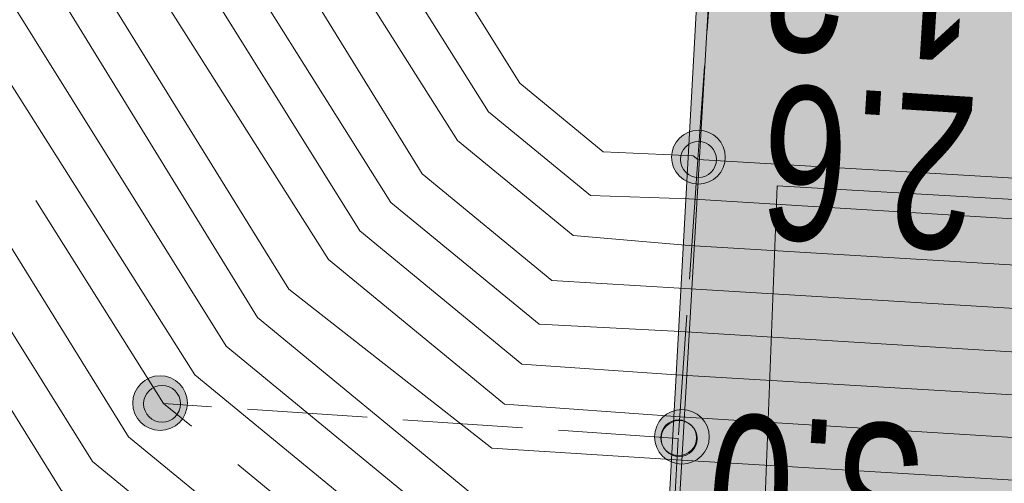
# Model space of a CAD drawing. Header units: metres. Extents: x -740 to 758, y -633 to 854.
# Tile 228 of 256: x -391.4 to -387.98, y 268.32 to 269.93. Entities that reach past the tile are written whole.
import ezdxf

# ---------------------------------------------------------------- set-up
doc = ezdxf.new("R2010")
doc.units = ezdxf.units.M
doc.header["$MEASUREMENT"] = 0
doc.linetypes.add('416_125', pattern=[0.5408, 0.416, -0.1248])
doc.linetypes.add('832_208', pattern=[1.04, 0.832, -0.208])
for name, color, linetype in [('Grundkarte.LOVION', 7, 'Continuous'), ('Strom.LOVION', 7, 'Continuous'), ('StromBemass.LOVION', 7, 'Continuous')]:
    doc.layers.add(name, color=color, linetype=linetype)
doc.styles.add('ERSTELLTER_STIL_1', font='arial.ttf')

msp = doc.modelspace()

# ---------------------------------------------------------------- hatches: boundary and pattern name
at = {"layer": 'Grundkarte.LOVION', "linetype": 'Continuous', "lineweight": 18}
msp.add_hatch(color=254, dxfattribs=at).paths.add_polyline_path([(-388.9725, 271.4018), (-389.2713, 265.9934), (-387.0762, 265.9125), (-387.0855, 265.7047), (-375.9817, 265.1943), (-375.961, 265.285), (-374.922, 265.2388), (-373.7598, 266.6529), (-373.5257, 270.6067)])
at = {"layer": 'StromBemass.LOVION', "linetype": 'Continuous', "lineweight": 13}
for points in [[(-388.9728, 269.3931), (-388.9659, 269.4026), (-388.9603, 269.4129), (-388.956, 269.4238), (-388.9531, 269.4351), (-388.9517, 269.4468), (-388.9517, 269.4585), (-388.9533, 269.4701), (-388.9562, 269.4814), (-388.9606, 269.4923), (-388.9662, 269.5026), (-388.9731, 269.512), (-388.9812, 269.5205), (-388.9903, 269.528), (-389.0002, 269.5342), (-389.0108, 269.5392), (-389.0219, 269.5428), (-389.0335, 269.5449), (-389.0451, 269.5456), (-389.0568, 269.5448), (-389.0683, 269.5426), (-389.0795, 269.539), (-389.0901, 269.5339), (-389.0999, 269.5276), (-389.1089, 269.5201), (-389.1169, 269.5116), (-389.1238, 269.5021), (-389.1294, 269.4918), (-389.1337, 269.4809), (-389.1366, 269.4695), (-389.138, 269.4579), (-389.1379, 269.4462), (-389.1364, 269.4345), (-389.1335, 269.4232), (-389.1291, 269.4123), (-389.1235, 269.4021), (-389.1165, 269.3926), (-389.1085, 269.3841), (-389.0994, 269.3767), (-389.0895, 269.3704), (-389.0789, 269.3655), (-389.0678, 269.3619), (-389.0562, 269.3597), (-389.0446, 269.359), (-389.0329, 269.3598), (-389.0214, 269.362), (-389.0102, 269.3657), (-388.9996, 269.3707), (-388.9898, 269.377), (-388.9808, 269.3845)], [(-388.9966, 269.4045), (-388.992, 269.4109), (-388.9883, 269.4177), (-388.9854, 269.425), (-388.9835, 269.4326), (-388.9826, 269.4403), (-388.9826, 269.4482), (-388.9836, 269.4559), (-388.9856, 269.4635), (-388.9885, 269.4707), (-388.9923, 269.4776), (-388.9969, 269.4839), (-389.0022, 269.4896), (-389.0083, 269.4945), (-389.0149, 269.4987), (-389.022, 269.502), (-389.0294, 269.5044), (-389.0371, 269.5058), (-389.0449, 269.5063), (-389.0527, 269.5058), (-389.0604, 269.5043), (-389.0678, 269.5019), (-389.0749, 269.4985), (-389.0815, 269.4943), (-389.0875, 269.4893), (-389.0928, 269.4836), (-389.0974, 269.4772), (-389.1011, 269.4704), (-389.104, 269.4631), (-389.1059, 269.4555), (-389.1069, 269.4478), (-389.1068, 269.4399), (-389.1058, 269.4322), (-389.1039, 269.4246), (-389.101, 269.4174), (-389.0972, 269.4105), (-389.0926, 269.4042), (-389.0872, 269.3985), (-389.0812, 269.3936), (-389.0745, 269.3894), (-389.0675, 269.3861), (-389.06, 269.3837), (-389.0523, 269.3823), (-389.0445, 269.3818), (-389.0367, 269.3823), (-389.029, 269.3838), (-389.0216, 269.3862), (-389.0146, 269.3896), (-389.008, 269.3938), (-389.002, 269.3988)], [(-390.8389, 268.5387), (-390.8319, 268.5484), (-390.8262, 268.5589), (-390.8219, 268.57), (-390.8189, 268.5815), (-390.8175, 268.5933), (-390.8175, 268.6052), (-390.8191, 268.6171), (-390.8221, 268.6286), (-390.8265, 268.6397), (-390.8323, 268.6501), (-390.8393, 268.6597), (-390.8475, 268.6684), (-390.8567, 268.6759), (-390.8668, 268.6823), (-390.8776, 268.6873), (-390.8889, 268.691), (-390.9006, 268.6932), (-390.9125, 268.6939), (-390.9244, 268.6931), (-390.9361, 268.6908), (-390.9474, 268.6871), (-390.9582, 268.682), (-390.9682, 268.6756), (-390.9774, 268.6679), (-390.9855, 268.6592), (-390.9925, 268.6496), (-390.9982, 268.6391), (-391.0025, 268.628), (-391.0054, 268.6165), (-391.0069, 268.6046), (-391.0069, 268.5927), (-391.0053, 268.5809), (-391.0023, 268.5694), (-390.9979, 268.5583), (-390.9921, 268.5479), (-390.9851, 268.5383), (-390.9769, 268.5296), (-390.9677, 268.5221), (-390.9576, 268.5157), (-390.9468, 268.5107), (-390.9355, 268.507), (-390.9238, 268.5048), (-390.9119, 268.5041), (-390.9, 268.5049), (-390.8883, 268.5072), (-390.877, 268.5109), (-390.8662, 268.516), (-390.8562, 268.5224), (-390.847, 268.53)], [(-390.8561, 268.5559), (-390.8514, 268.5624), (-390.8475, 268.5695), (-390.8446, 268.577), (-390.8426, 268.5847), (-390.8416, 268.5927), (-390.8417, 268.6007), (-390.8427, 268.6087), (-390.8447, 268.6165), (-390.8477, 268.6239), (-390.8516, 268.631), (-390.8563, 268.6374), (-390.8618, 268.6433), (-390.868, 268.6484), (-390.8748, 268.6527), (-390.8821, 268.6561), (-390.8898, 268.6585), (-390.8977, 268.66), (-390.9057, 268.6605), (-390.9137, 268.6599), (-390.9216, 268.6584), (-390.9292, 268.6559), (-390.9364, 268.6525), (-390.9432, 268.6481), (-390.9494, 268.643), (-390.9549, 268.6371), (-390.9596, 268.6306), (-390.9634, 268.6236), (-390.9663, 268.6161), (-390.9683, 268.6083), (-390.9693, 268.6003), (-390.9693, 268.5923), (-390.9682, 268.5843), (-390.9662, 268.5766), (-390.9632, 268.5691), (-390.9593, 268.5621), (-390.9546, 268.5556), (-390.9491, 268.5498), (-390.9429, 268.5447), (-390.9361, 268.5404), (-390.9288, 268.537), (-390.9212, 268.5345), (-390.9133, 268.5331), (-390.9053, 268.5326), (-390.8972, 268.5331), (-390.8894, 268.5346), (-390.8817, 268.5372), (-390.8745, 268.5406), (-390.8677, 268.5449), (-390.8615, 268.5501)], [(-389.0289, 268.4218), (-389.0219, 268.4314), (-389.0162, 268.4419), (-389.0119, 268.4529), (-389.009, 268.4644), (-389.0075, 268.4762), (-389.0075, 268.4881), (-389.0091, 268.4999), (-389.0121, 268.5114), (-389.0165, 268.5225), (-389.0222, 268.5329), (-389.0293, 268.5425), (-389.0374, 268.5511), (-389.0466, 268.5586), (-389.0567, 268.565), (-389.0674, 268.57), (-389.0787, 268.5736), (-389.0904, 268.5758), (-389.1023, 268.5765), (-389.1142, 268.5758), (-389.1258, 268.5735), (-389.1371, 268.5698), (-389.1479, 268.5647), (-389.1579, 268.5583), (-389.167, 268.5507), (-389.1751, 268.542), (-389.1821, 268.5324), (-389.1878, 268.5219), (-389.1921, 268.5108), (-389.195, 268.4993), (-389.1965, 268.4875), (-389.1964, 268.4756), (-389.1949, 268.4638), (-389.1919, 268.4523), (-389.1875, 268.4413), (-389.1818, 268.4309), (-389.1747, 268.4213), (-389.1666, 268.4127), (-389.1574, 268.4051), (-389.1473, 268.3988), (-389.1366, 268.3938), (-389.1252, 268.3901), (-389.1136, 268.3879), (-389.1017, 268.3872), (-389.0898, 268.388), (-389.0782, 268.3903), (-389.0669, 268.394), (-389.0561, 268.3991), (-389.0461, 268.4055), (-389.037, 268.4131)], [(-389.0656, 268.4392), (-389.061, 268.4455), (-389.0573, 268.4523), (-389.0544, 268.4596), (-389.0525, 268.4671), (-389.0516, 268.4748), (-389.0516, 268.4826), (-389.0526, 268.4904), (-389.0546, 268.4979), (-389.0575, 268.5051), (-389.0612, 268.5119), (-389.0658, 268.5182), (-389.0712, 268.5239), (-389.0772, 268.5288), (-389.0838, 268.533), (-389.0908, 268.5363), (-389.0982, 268.5386), (-389.1059, 268.5401), (-389.1137, 268.5405), (-389.1214, 268.54), (-389.1291, 268.5385), (-389.1365, 268.5361), (-389.1435, 268.5328), (-389.1501, 268.5286), (-389.1561, 268.5236), (-389.1614, 268.5179), (-389.1659, 268.5116), (-389.1697, 268.5048), (-389.1725, 268.4975), (-389.1744, 268.49), (-389.1754, 268.4822), (-389.1753, 268.4744), (-389.1743, 268.4667), (-389.1724, 268.4592), (-389.1695, 268.452), (-389.1657, 268.4452), (-389.1611, 268.4389), (-389.1558, 268.4332), (-389.1497, 268.4283), (-389.1432, 268.4241), (-389.1361, 268.4208), (-389.1287, 268.4184), (-389.121, 268.417), (-389.1133, 268.4165), (-389.1055, 268.4171), (-389.0979, 268.4185), (-389.0905, 268.421), (-389.0834, 268.4243), (-389.0769, 268.4285), (-389.0709, 268.4335)], [(-389.0632, 268.4362), (-389.0586, 268.4425), (-389.0549, 268.4494), (-389.052, 268.4567), (-389.0501, 268.4643), (-389.0491, 268.4721), (-389.0492, 268.4799), (-389.0502, 268.4877), (-389.0521, 268.4953), (-389.0551, 268.5025), (-389.0589, 268.5094), (-389.0635, 268.5157), (-389.0689, 268.5214), (-389.0749, 268.5264), (-389.0815, 268.5306), (-389.0886, 268.5339), (-389.0961, 268.5363), (-389.1038, 268.5377), (-389.1116, 268.5382), (-389.1194, 268.5377), (-389.1271, 268.5362), (-389.1346, 268.5337), (-389.1417, 268.5304), (-389.1483, 268.5261), (-389.1543, 268.5211), (-389.1596, 268.5154), (-389.1642, 268.509), (-389.168, 268.5022), (-389.1708, 268.4949), (-389.1728, 268.4873), (-389.1737, 268.4795), (-389.1737, 268.4717), (-389.1727, 268.4639), (-389.1707, 268.4563), (-389.1678, 268.449), (-389.164, 268.4422), (-389.1594, 268.4359), (-389.154, 268.4302), (-389.1479, 268.4252), (-389.1413, 268.421), (-389.1342, 268.4177), (-389.1267, 268.4153), (-389.119, 268.4139), (-389.1112, 268.4134), (-389.1034, 268.4139), (-389.0957, 268.4154), (-389.0883, 268.4178), (-389.0812, 268.4212), (-389.0746, 268.4254), (-389.0686, 268.4304)]]:
    msp.add_hatch(color=7, dxfattribs=at).paths.add_polyline_path(points)

# ---------------------------------------------------------------- linework, layer by layer
at = {"layer": 'Grundkarte.LOVION', "color": 253, "linetype": 'Continuous', "lineweight": 18}
msp.add_lwpolyline([(-373.7598, 266.6529), (-373.5257, 270.6067), (-388.9725, 271.4018), (-389.2713, 265.9934), (-389.4791, 266.0027), (-394.9346, 266.1786), (-394.6129, 271.3528), (-394.2432, 275.7337), (-398.5439, 275.2836), (-400.6782, 275.0454), (-402.4026, 274.8472), (-405.9743, 274.498), (-407.8273, 274.4055), (-409.7974, 274.3016), (-411.741, 274.2298)], dxfattribs=at)
at = {"layer": 'Grundkarte.LOVION', "color": 8, "linetype": 'Continuous', "lineweight": 18}
msp.add_lwpolyline([(-374.922, 265.2388), (-375.961, 265.285), (-375.9817, 265.1943), (-387.0855, 265.7047), (-387.0762, 265.9125), (-389.2713, 265.9934), (-388.9725, 271.4018), (-373.5257, 270.6067), (-373.7598, 266.6529)], dxfattribs=at)
at = {"layer": 'Strom.LOVION', "color": 1, "linetype": 'Continuous', "lineweight": 18}
for points in [[(-406.6619, 289.8442), (-406.286, 289.7775), (-403.9044, 287.3355), (-399.809, 286.2582), (-396.6124, 285.7579), (-394.8532, 285.1467), (-394.6339, 285.0203), (-394.5743, 284.8636), (-394.854, 284.0974), (-396.4839, 280.9676), (-396.5995, 280.3357), (-396.6277, 280.1704), (-391.4729, 271.7337), (-391.2847, 271.4713), (-390.0028, 269.3947), (-389.5529, 269.0249), (-389.092, 268.9961)], [(-402.7691, 289.1756), (-397.4683, 287.8614), (-395.8451, 287.2812), (-395.4273, 286.9378), (-394.2498, 285.3239), (-394.1001, 284.8509), (-394.4666, 283.9136), (-396.0569, 280.8321), (-396.1029, 280.5468), (-396.1414, 280.3361), (-396.1489, 280.2615), (-391.0962, 271.9626), (-390.908, 271.7002), (-389.6641, 269.7086), (-389.3748, 269.4709), (-389.0631, 269.457)], [(-402.9896, 288.7107), (-397.4954, 287.5336), (-397.2818, 287.4658), (-396.0639, 286.9494), (-395.8607, 286.8363), (-394.4358, 285.2614), (-394.3876, 285.2218), (-394.2626, 284.8498), (-394.6055, 283.9739), (-396.1958, 280.8924), (-396.2907, 280.3511), (-396.3085, 280.2311), (-391.2076, 271.8926), (-389.7726, 269.6093), (-389.4191, 269.3188), (-389.0781, 269.3078)], [(-402.7532, 288.4087), (-397.6981, 287.1887), (-396.588, 286.8686), (-396.2827, 286.6177), (-394.6218, 285.1989), (-394.4961, 285.1225), (-394.425, 284.8486), (-394.7312, 284.0503), (-396.3479, 280.9366), (-396.437, 280.3368), (-396.4681, 280.2007), (-391.3322, 271.8065), (-391.1572, 271.5281), (-389.8811, 269.5101), (-389.4794, 269.1799), (-389.077, 269.1453)], [(-389.1819, 267.3469), (-390.1784, 267.4121), (-391.2551, 268.2969), (-392.413, 270.164), (-392.7916, 271.0136), (-397.8253, 279.27), (-398.3021, 280.0657), (-397.9669, 282.0788), (-397.8393, 282.8893), (-397.8829, 283.0328), (-398.529, 284.0484), (-400.7601, 284.3475), (-405.0496, 284.9921), (-408.3341, 285.4838), (-409.9258, 285.7419), (-414.892, 286.8081)], [(-406.4804, 285.8719), (-398.1735, 284.6447), (-396.6667, 284.3487), (-396.4768, 284.2195), (-396.3339, 283.9675), (-396.2267, 283.4755), (-396.3825, 282.4997), (-396.7873, 280.14), (-391.5974, 271.6476), (-391.2188, 270.798), (-390.2199, 269.1962), (-389.6574, 268.7339), (-389.1219, 268.6976)], [(-407.9885, 285.5767), (-403.3259, 284.8946), (-400.7451, 284.4967), (-398.4394, 284.1902), (-397.7583, 283.1188), (-397.6929, 282.9036), (-398.1425, 280.0961), (-397.9136, 279.7195), (-392.667, 271.0997), (-392.2855, 270.2208), (-391.1466, 268.3962), (-390.1181, 267.551), (-389.183, 267.5094)], [(-403.7776, 285.1313), (-401.861, 284.8753), (-398.2327, 284.3434), (-398.0513, 284.302), (-397.8406, 284.2635), (-397.6214, 284.1371), (-397.4653, 283.9012), (-397.4321, 283.7123), (-397.5258, 283.0086), (-397.6328, 282.2888), (-397.999, 280.1397), (-397.2611, 278.941), (-392.5396, 271.1565), (-392.1449, 270.2936), (-391.022, 268.4823), (-390.0739, 267.7031), (-389.1813, 267.6426)], [(-405.3091, 282.8092), (-404.409, 282.8233), (-400.3696, 282.9226), (-398.7356, 283.8952), (-397.5364, 284.175), (-396.9166, 283.8809), (-396.8058, 283.6553), (-396.5787, 283.1455), (-396.6247, 282.8602), (-396.804, 281.823), (-397.0133, 280.4873), (-397.0547, 280.3059), (-396.6347, 279.6377), (-391.7381, 271.5747), (-391.3595, 270.7251), (-390.3284, 269.0969), (-389.7178, 268.595), (-389.1076, 268.5512)], [(-402.1979, 282.7291), (-400.326, 282.7791), (-398.6789, 283.7677), (-397.5646, 284.0097), (-397.0251, 283.7817), (-396.7411, 283.1444), (-396.7739, 282.8752), (-396.9401, 281.8541), (-397.1758, 280.4862), (-397.2143, 280.2756), (-396.7214, 279.4666), (-391.8656, 271.518), (-391.4841, 270.639), (-390.4662, 268.9947), (-389.762, 268.4429), (-389.1225, 268.402)], [(-405.5308, 282.5067), (-404.4097, 282.5276), (-400.2956, 282.6195), (-398.6353, 283.6242), (-397.5796, 283.8604), (-397.1468, 283.6663), (-397.055, 283.4832), (-396.9007, 283.114), (-396.926, 282.9194), (-397.0893, 281.869), (-397.3382, 280.4851), (-397.3739, 280.2452), (-396.8489, 279.4098), (-392.0062, 271.4451), (-391.6115, 270.5822), (-390.5747, 268.8955), (-389.8355, 268.2879), (-389.1375, 268.2527)], [(-405.1915, 282.3625), (-404.3954, 282.3813), (-400.252, 282.476), (-398.5624, 283.4836), (-397.5785, 283.698), (-397.2525, 283.5377), (-397.1957, 283.4103), (-397.0471, 283.0997), (-397.0752, 282.9344), (-397.2546, 281.8972), (-397.4714, 280.4869), (-397.5335, 280.2148), (-396.9735, 279.3238), (-392.1308, 271.359), (-391.7522, 270.5094), (-390.6832, 268.7962), (-389.8958, 268.1491), (-389.1525, 268.1035)], [(-403.702, 282.2422), (-400.2084, 282.3325), (-398.5188, 283.34), (-397.6066, 283.5327), (-397.361, 283.4385), (-397.3231, 283.3535), (-397.2067, 283.0693), (-397.2245, 282.9494), (-397.3907, 281.9282), (-397.6338, 280.4858), (-397.6798, 280.2005), (-397.098, 279.2377), (-392.2582, 271.3022), (-391.8928, 270.4365), (-390.7917, 268.6969), (-389.9401, 267.9969), (-389.1674, 267.9543)], [(-390.8114, 270.4092), (-390.1113, 269.2954), (-389.5971, 268.8728), (-389.1069, 268.8469)], [(-389.0631, 269.457), (-389.0471, 269.4438), (-383.5773, 269.1215), (-382.9832, 269.0909), (-383.0426, 268.0359), (-383.7121, 256.4436), (-383.8338, 254.3628)], [(-389.0781, 269.3078), (-384.261, 269.0103), (-383.9039, 268.9861), (-383.9409, 268.1549), (-384.3624, 260.8282), (-384.7979, 253.1897)], [(-389.077, 269.1453), (-385.331, 268.9205), (-385.1232, 268.9112), (-385.3014, 265.7461), (-385.6393, 259.8314), (-385.772, 257.4097), (-386.9734, 257.4548)], [(-389.092, 268.9961), (-383.1159, 268.6346), (-382.8788, 268.6282), (-382.9065, 268.0048), (-383.5081, 257.3798), (-382.9139, 257.3492)], [(-389.1069, 268.8469), (-386.1335, 268.6647), (-385.7472, 268.6433), (-385.7749, 268.0199), (-386.4007, 257.0379), (-386.9948, 257.0684)], [(-389.1219, 268.6976), (-384.1423, 268.4012), (-383.4736, 268.3632), (-383.5583, 267.1135), (-384.1004, 257.5435), (-384.3224, 253.7682)], [(-389.1076, 268.5512), (-383.651, 268.2128), (-383.1872, 268.1547), (-383.3181, 265.8661), (-383.7137, 259.0296), (-384.0054, 254.1539)], [(-389.1225, 268.402), (-386.2238, 268.2273), (-385.318, 268.1829), (-385.4506, 265.7611), (-385.7886, 259.8464), (-385.8999, 257.8109), (-386.9549, 257.8703)]]:
    msp.add_lwpolyline(points, dxfattribs=at)
at = {"layer": 'Strom.LOVION', "color": 5, "linetype": '832_208', "lineweight": 18}
msp.add_lwpolyline([(-388.5586, 267.3192), (-388.4925, 267.3996), (-388.5068, 267.546), (-388.6543, 267.6941), (-388.8254, 267.7808), (-390.0004, 267.858), (-390.9002, 268.5976), (-392.0203, 270.3797), (-392.3989, 271.2294), (-393.8614, 273.643), (-396.5519, 278.035), (-397.8394, 280.1701), (-397.5399, 281.9432), (-395.4286, 284.3811), (-395.1488, 285.1473), (-395.2204, 285.8792), (-395.4861, 286.1784), (-395.7971, 286.4879), (-396.1478, 286.7491), (-396.557, 287.0047), (-396.7573, 287.0885)], dxfattribs=at)
at = {"layer": 'Strom.LOVION', "color": 34, "linetype": 'Continuous', "lineweight": 18}
msp.add_lwpolyline([(-390.3843, 246.3925), (-388.9225, 271.4954), (-373.5768, 270.6756), (-373.7833, 266.5915)], dxfattribs=at)
at = {"layer": 'Strom.LOVION', "color": 7, "linetype": 'Continuous', "lineweight": 13}
msp.add_lwpolyline([(-388.901, 265.9853), (-388.7721, 269.3525), (-386.5874, 269.2262), (-386.7806, 265.9118)], close=True, dxfattribs=at)
at = {"layer": 'StromBemass.LOVION', "color": 7, "linetype": '416_125', "lineweight": 13}
for points in [[(-388.9837, 270.3071), (-389.0471, 269.4438), (-389.1151, 268.4766), (-389.1531, 267.8079), (-389.2275, 266.6036), (-389.2713, 265.9934)], [(-389.1151, 268.4766), (-390.9002, 268.5976)]]:
    msp.add_lwpolyline(points, dxfattribs=at)
at = {"layer": 'StromBemass.LOVION', "color": 7, "linetype": 'Continuous', "lineweight": 13}
for centre, radius in [((-389.0448, 269.4523), 0.0933), ((-389.0447, 269.4441), 0.0623), ((-390.9122, 268.599), 0.0949), ((-390.9055, 268.5965), 0.0639), ((-389.102, 268.4819), 0.0947), ((-389.1135, 268.4785), 0.062), ((-389.1114, 268.4758), 0.0624)]:
    msp.add_circle(centre, radius, dxfattribs=at)

# ---------------------------------------------------------------- texts
at = {"layer": 'StromBemass.LOVION', "color": 7, "linetype": 'Continuous', "lineweight": 13, "attachment_point": 7, "rotation": 176.3866, "style": 'ERSTELLTER_STIL_1'}
for s, insert, char_height in [('{\\A1;\\W0.71558x;1.3}', (-388.0622, 270.3213), 0.533545), ('{\\A1;\\W0.71558x;2.6}', (-388.0659, 269.6669), 0.533545), ('{\\A1;\\W0.71558x;3.0}', (-388.2541, 268.5264), 0.533547)]:
    msp.add_mtext(s, dxfattribs=dict(at, insert=insert, char_height=char_height))

doc.saveas('drawing.dxf')
